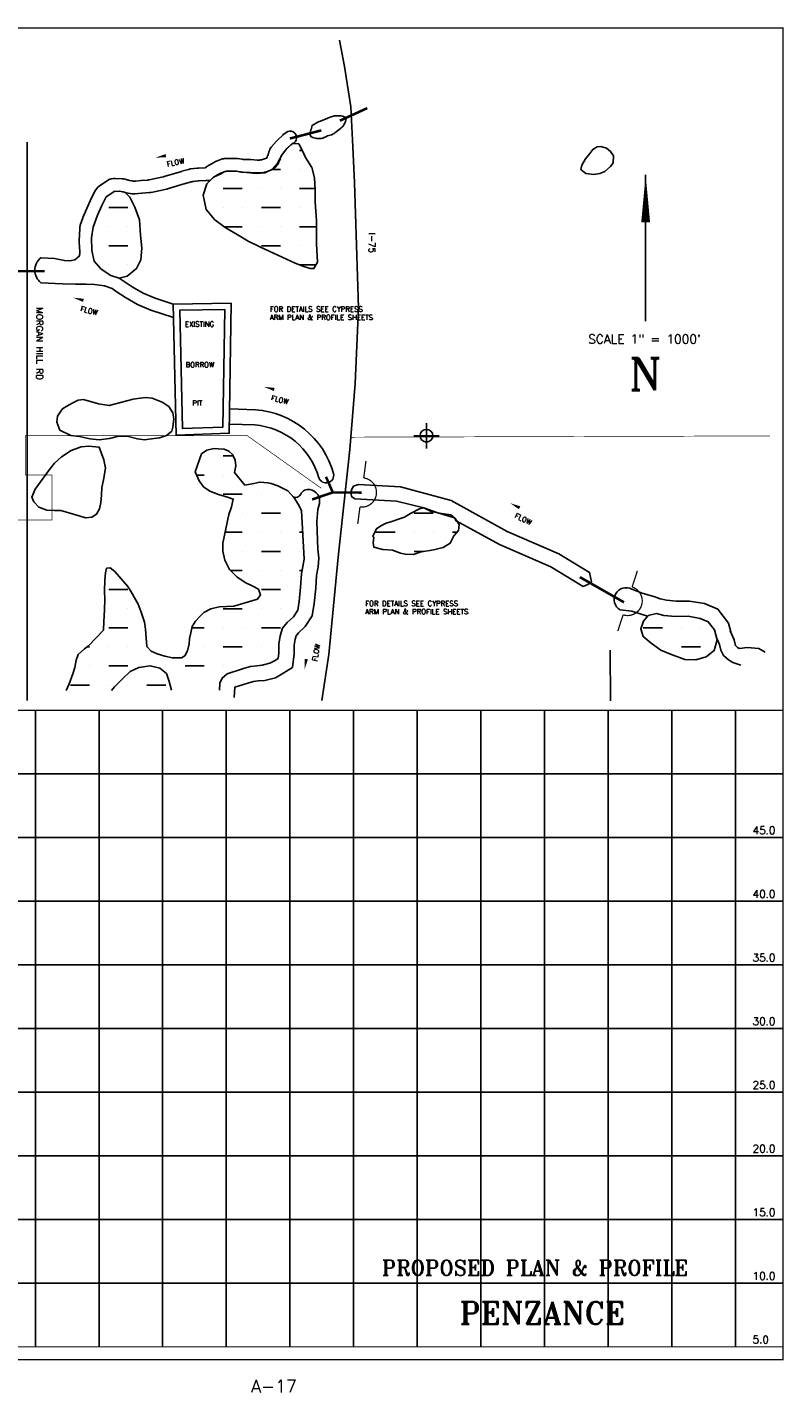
# Model space of a CAD drawing. Extents: x 227344 to 244104, y 805792 to 816517.
# Tile 4 of 4: x 238160 to 244104, y 805792 to 816517. Entities that reach past the tile are written whole.
import ezdxf
from ezdxf.enums import TextEntityAlignment as Align

# ---------------------------------------------------------------- set-up
doc = ezdxf.new("R2010")
doc.units = 0
doc.header["$LTSCALE"] = 800
doc.header["$PDMODE"] = 34
doc.header["$PDSIZE"] = 100
doc.linetypes.add('DASHED', pattern=[0])
doc.layers.get('0').update_dxf_attribs({"linetype": 'CONTINUOUS'})
for name, color, linetype in [('BORDER', 1, 'CONTINUOUS'), ('EXLAKES', 4, 'CONTINUOUS'), ('GRID', 2, 'CONTINUOUS'), ('HATCH', 3, 'CONTINUOUS'), ('MAJROADS', 9, 'CONTINUOUS'), ('MINROADS', 9, 'CONTINUOUS'), ('MLLTXT', 7, 'CONTINUOUS'), ('PLAKES', 5, 'CONTINUOUS'), ('SEC', 2, 'CONTINUOUS'), ('STRUCTURES', 1, 'CONTINUOUS'), ('SUBBASINS', 6, 'DASHED'), ('TEXT', 7, 'CONTINUOUS'), ('WL-PRESERVE', 14, 'CONTINUOUS')]:
    doc.layers.add(name, color=color, linetype=linetype)
doc.layers.get('0').off()
doc.styles.get("Standard").update_dxf_attribs({"font": 'ROMANT'})

# ---------------------------------------------------------------- blocks, each defined once
blk = doc.blocks.new('*X')
at = {"color": 0}
for p, q in [((230719, 816316), (230707, 816336)), ((230728, 816316), (230728, 816346)), ((230738, 816316), (230738, 816353)), ((230747, 816316), (230747, 816346)), ((230756, 816316), (230768, 816336)), ((231319, 816316), (231307, 816336)), ((231328, 816316), (231328, 816346)), ((231338, 816316), (231338, 816353)), ((231347, 816316), (231347, 816346)), ((231356, 816316), (231368, 816336)), ((231919, 816316), (231907, 816336)), ((231928, 816316), (231928, 816346)), ((231938, 816316), (231938, 816353)), ((231947, 816316), (231947, 816346)), ((231956, 816316), (231968, 816336)), ((232556, 816316), (232568, 816336)), ((232917, 816300), (232950, 816300)), ((233100, 816300), (233100, 816300)), ((233250, 816300), (233250, 816300)), ((233400, 816300), (233550, 816300)), ((233700, 816300), (233700, 816300)), ((233850, 816300), (233850, 816300)), ((234000, 816300), (234007, 816300)), ((233100, 816150), (233250, 816150)), ((233400, 816150), (233400, 816150)), ((233550, 816150), (233550, 816150)), ((233700, 816150), (233850, 816150)), ((234000, 816150), (234000, 816150)), ((234150, 816150), (234150, 816150)), ((234300, 816150), (234450, 816150)), ((234600, 816150), (234600, 816150)), ((234750, 816150), (234750, 816150)), ((234900, 816150), (235050, 816150)), ((234450, 816000), (234450, 816000)), ((234600, 816000), (234750, 816000)), ((234900, 816000), (234900, 816000)), ((235050, 816000), (235050, 816000)), ((235500, 816000), (235500, 816000)), ((235650, 816000), (235650, 816000)), ((235800, 816000), (235817, 816000)), ((230400, 815796), (230475, 815796)), ((230419, 815796), (230407, 815817)), ((230428, 815796), (230428, 815826)), ((230438, 815796), (230438, 815833)), ((230447, 815796), (230447, 815826)), ((230456, 815796), (230468, 815817)), ((231000, 815796), (231075, 815796)), ((231019, 815796), (231007, 815817)), ((231028, 815796), (231028, 815826)), ((231038, 815796), (231038, 815833)), ((231047, 815796), (231047, 815826)), ((231056, 815796), (231068, 815817)), ((231600, 815796), (231675, 815796)), ((231619, 815796), (231607, 815817)), ((231628, 815796), (231628, 815826)), ((231638, 815796), (231638, 815833)), ((231647, 815796), (231647, 815826)), ((231656, 815796), (231668, 815817)), ((232200, 815796), (232275, 815796)), ((232219, 815796), (232207, 815817)), ((232228, 815796), (232228, 815826)), ((232238, 815796), (232238, 815833)), ((232247, 815796), (232247, 815826)), ((232256, 815796), (232268, 815817)), ((234437, 815850), (234450, 815850)), ((234600, 815850), (234600, 815850)), ((234750, 815850), (234750, 815850)), ((234900, 815850), (234932, 815850)), ((235350, 815850), (235350, 815850)), ((235500, 815850), (235650, 815850)), ((235800, 815850), (235800, 815850)), ((234600, 815700), (234750, 815700)), ((235338, 815700), (235350, 815700)), ((235500, 815700), (235500, 815700)), ((235650, 815700), (235650, 815700)), ((235800, 815700), (235948, 815700)), ((235500, 815550), (235650, 815550)), ((235800, 815550), (235800, 815550)), ((240300, 815550), (240320, 815550)), ((235800, 815400), (235852, 815400)), ((240082, 815400), (240150, 815400)), ((240300, 815400), (240300, 815400)), ((230100, 815276), (230175, 815276)), ((230119, 815276), (230107, 815297)), ((230128, 815276), (230128, 815306)), ((230138, 815276), (230138, 815314)), ((230147, 815276), (230147, 815306)), ((230156, 815276), (230168, 815297)), ((230700, 815276), (230775, 815276)), ((230719, 815276), (230707, 815297)), ((230728, 815276), (230728, 815306)), ((230738, 815276), (230738, 815314)), ((230747, 815276), (230747, 815306)), ((230756, 815276), (230768, 815297)), ((231300, 815276), (231375, 815276)), ((231319, 815276), (231307, 815297)), ((231328, 815276), (231328, 815306)), ((231338, 815276), (231338, 815314)), ((231347, 815276), (231347, 815306)), ((231356, 815276), (231368, 815297)), ((231900, 815276), (231975, 815276)), ((231919, 815276), (231907, 815297)), ((231928, 815276), (231928, 815306)), ((231938, 815276), (231938, 815314)), ((231947, 815276), (231947, 815306)), ((231956, 815276), (231968, 815297)), ((239700, 815250), (239850, 815250)), ((240000, 815250), (240000, 815250)), ((240150, 815250), (240150, 815250)), ((240300, 815250), (240422, 815250)), ((238800, 815100), (238950, 815100)), ((239700, 815100), (239700, 815100)), ((239850, 815100), (239850, 815100)), ((240000, 815100), (240150, 815100)), ((240300, 815100), (240300, 815100)), ((238800, 814950), (238800, 814950)), ((238950, 814950), (238950, 814950)), ((239709, 814950), (239850, 814950)), ((240000, 814950), (240000, 814950)), ((240150, 814950), (240150, 814950)), ((240300, 814950), (240433, 814950)), ((229828, 814757), (229828, 814787)), ((229838, 814757), (229838, 814794)), ((229847, 814757), (229847, 814787)), ((230428, 814757), (230428, 814787)), ((230438, 814757), (230438, 814794)), ((230447, 814757), (230447, 814787)), ((231028, 814757), (231028, 814787)), ((231038, 814757), (231038, 814794)), ((231047, 814757), (231047, 814787)), ((231628, 814757), (231628, 814787)), ((231638, 814757), (231638, 814794)), ((231647, 814757), (231647, 814787)), ((238800, 814800), (238950, 814800)), ((240000, 814800), (240150, 814800)), ((240300, 814800), (240300, 814800)), ((229800, 814757), (229875, 814757)), ((229819, 814757), (229807, 814777)), ((229856, 814757), (229868, 814777)), ((230400, 814757), (230475, 814757)), ((230419, 814757), (230407, 814777)), ((230456, 814757), (230468, 814777)), ((231000, 814757), (231075, 814757)), ((231019, 814757), (231007, 814777)), ((231056, 814757), (231068, 814777)), ((231600, 814757), (231675, 814757)), ((231619, 814757), (231607, 814777)), ((231656, 814757), (231668, 814777)), ((238800, 814650), (238800, 814650)), ((238950, 814650), (238950, 814650)), ((240300, 814650), (240427, 814650)), ((229538, 814237), (229538, 814258)), ((229547, 814237), (229547, 814267)), ((229556, 814237), (229568, 814258)), ((230119, 814237), (230107, 814258)), ((230128, 814237), (230128, 814267)), ((230138, 814237), (230138, 814275)), ((230147, 814237), (230147, 814267)), ((230156, 814237), (230168, 814258)), ((230719, 814237), (230707, 814258)), ((230728, 814237), (230728, 814267)), ((230738, 814237), (230738, 814275)), ((230747, 814237), (230747, 814267)), ((230756, 814237), (230768, 814258)), ((231319, 814237), (231307, 814258)), ((231328, 814237), (231328, 814267)), ((231338, 814237), (231338, 814275)), ((231347, 814237), (231347, 814267)), ((231356, 814237), (231368, 814258)), ((229529, 814237), (229575, 814237)), ((230100, 814237), (230175, 814237)), ((230700, 814237), (230775, 814237)), ((231300, 814237), (231375, 814237)), ((229800, 813717), (229875, 813717)), ((229819, 813717), (229807, 813738)), ((229828, 813717), (229828, 813747)), ((229838, 813717), (229838, 813755)), ((229847, 813717), (229847, 813747)), ((229856, 813717), (229868, 813738)), ((230400, 813717), (230475, 813717)), ((230419, 813717), (230407, 813738)), ((230428, 813717), (230428, 813747)), ((230438, 813717), (230438, 813755)), ((230447, 813717), (230447, 813747)), ((230456, 813717), (230468, 813738)), ((231000, 813717), (231075, 813717)), ((231019, 813717), (231007, 813738)), ((231028, 813717), (231028, 813747)), ((231038, 813717), (231038, 813755)), ((231047, 813717), (231047, 813747)), ((231056, 813717), (231068, 813738)), ((236100, 813500), (236100, 813500)), ((236200, 813500), (236300, 813500)), ((235900, 813400), (235900, 813400)), ((236000, 813400), (236100, 813400)), ((236200, 813400), (236200, 813400)), ((236300, 813400), (236300, 813400)), ((236400, 813400), (236500, 813400)), ((236200, 813300), (236300, 813300)), ((236400, 813300), (236400, 813300)), ((236500, 813300), (236500, 813300)), ((229500, 813198), (229575, 813198)), ((229519, 813198), (229507, 813219)), ((229528, 813198), (229528, 813228)), ((229538, 813198), (229538, 813235)), ((229547, 813198), (229547, 813228)), ((229556, 813198), (229568, 813219)), ((230100, 813198), (230175, 813198)), ((230119, 813198), (230107, 813219)), ((230128, 813198), (230128, 813228)), ((230138, 813198), (230138, 813235)), ((230147, 813198), (230147, 813228)), ((230156, 813198), (230168, 813219)), ((230700, 813198), (230775, 813198)), ((230719, 813198), (230707, 813219)), ((230728, 813198), (230728, 813228)), ((230738, 813198), (230738, 813235)), ((230747, 813198), (230747, 813228)), ((230756, 813198), (230768, 813219)), ((236200, 813200), (236200, 813200)), ((236300, 813200), (236300, 813200)), ((236400, 813200), (236500, 813200)), ((234900, 813150), (235050, 813150)), ((236202, 813100), (236300, 813100)), ((236400, 813100), (236400, 813100)), ((236500, 813100), (236500, 813100)), ((239550, 813150), (239550, 813150)), ((239700, 813150), (239778, 813150)), ((234900, 813000), (234900, 813000)), ((235050, 813000), (235050, 813000)), ((236400, 813000), (236413, 813000)), ((239491, 813000), (239550, 813000)), ((239700, 813000), (239700, 813000)), ((234910, 812850), (235050, 812850)), ((235200, 812850), (235200, 812850)), ((239700, 812850), (239850, 812850)), ((240000, 812850), (240000, 812850)), ((240150, 812850), (240150, 812850)), ((229200, 812678), (229275, 812678)), ((229219, 812678), (229207, 812699)), ((229228, 812678), (229228, 812708)), ((229238, 812678), (229238, 812716)), ((229247, 812678), (229247, 812708)), ((229256, 812678), (229268, 812699)), ((229800, 812678), (229875, 812678)), ((229819, 812678), (229807, 812699)), ((229828, 812678), (229828, 812708)), ((229838, 812678), (229838, 812716)), ((229847, 812678), (229847, 812708)), ((229856, 812678), (229868, 812699)), ((230400, 812678), (230475, 812678)), ((230419, 812678), (230407, 812699)), ((230428, 812678), (230428, 812708)), ((230438, 812678), (230438, 812716)), ((230447, 812678), (230447, 812708)), ((230456, 812678), (230468, 812699)), ((239850, 812700), (239850, 812700)), ((240000, 812700), (240150, 812700)), ((240300, 812700), (240300, 812700)), ((241200, 812700), (241350, 812700)), ((239714, 812550), (239850, 812550)), ((240000, 812550), (240000, 812550)), ((240150, 812550), (240150, 812550)), ((240300, 812550), (240323, 812550)), ((240900, 812550), (241050, 812550)), ((241200, 812550), (241200, 812550)), ((241350, 812550), (241350, 812550)), ((241500, 812550), (241537, 812550)), ((239700, 812400), (239700, 812400)), ((239850, 812400), (239850, 812400)), ((240000, 812400), (240150, 812400)), ((240300, 812400), (240300, 812400)), ((241200, 812400), (241273, 812400)), ((238800, 812250), (238800, 812250)), ((239758, 812250), (239850, 812250)), ((240000, 812250), (240000, 812250)), ((240150, 812250), (240150, 812250)), ((240300, 812250), (240319, 812250)), ((228900, 812159), (228975, 812159)), ((228919, 812159), (228907, 812179)), ((228928, 812159), (228928, 812189)), ((228938, 812159), (228938, 812196)), ((228947, 812159), (228947, 812189)), ((228956, 812159), (228968, 812179)), ((229500, 812159), (229575, 812159)), ((229519, 812159), (229507, 812179)), ((229528, 812159), (229528, 812189)), ((229538, 812159), (229538, 812196)), ((229547, 812159), (229547, 812189)), ((229556, 812159), (229568, 812179)), ((230100, 812159), (230175, 812159)), ((230119, 812159), (230107, 812179)), ((230128, 812159), (230128, 812189)), ((230138, 812159), (230138, 812196)), ((230147, 812159), (230147, 812189)), ((230156, 812159), (230168, 812179)), ((230700, 812159), (230775, 812159)), ((230719, 812159), (230707, 812179)), ((230728, 812159), (230728, 812189)), ((230738, 812159), (230738, 812196)), ((230747, 812159), (230747, 812189)), ((230756, 812159), (230768, 812179)), ((238800, 812100), (238950, 812100)), ((240000, 812100), (240150, 812100)), ((240300, 812100), (240300, 812100)), ((238800, 811950), (238800, 811950)), ((238950, 811950), (238950, 811950)), ((239700, 811950), (239850, 811950)), ((240000, 811950), (240000, 811950)), ((240150, 811950), (240150, 811950)), ((238800, 811800), (238950, 811800)), ((239454, 811800), (239550, 811800)), ((239700, 811800), (239700, 811800)), ((239850, 811800), (239850, 811800)), ((240000, 811800), (240150, 811800)), ((243000, 811800), (243150, 811800)), ((243300, 811800), (243300, 811800)), ((243450, 811800), (243450, 811800)), ((228628, 811639), (228628, 811669)), ((228638, 811639), (228638, 811677)), ((228647, 811639), (228647, 811669)), ((229228, 811639), (229228, 811669)), ((229238, 811639), (229238, 811677)), ((229247, 811639), (229247, 811669)), ((229828, 811639), (229828, 811669)), ((229838, 811639), (229838, 811677)), ((229847, 811639), (229847, 811669)), ((230428, 811639), (230428, 811669)), ((230438, 811639), (230438, 811677)), ((230447, 811639), (230447, 811669)), ((228600, 811639), (228675, 811639)), ((228619, 811639), (228607, 811660)), ((228656, 811639), (228668, 811660)), ((229200, 811639), (229275, 811639)), ((229219, 811639), (229207, 811660)), ((229256, 811639), (229268, 811660)), ((229800, 811639), (229875, 811639)), ((229819, 811639), (229807, 811660)), ((229856, 811639), (229868, 811660)), ((230400, 811639), (230475, 811639)), ((230419, 811639), (230407, 811660)), ((230456, 811639), (230468, 811660)), ((238631, 811650), (238650, 811650)), ((238800, 811650), (238800, 811650)), ((238950, 811650), (238950, 811650)), ((239100, 811650), (239102, 811650)), ((239550, 811650), (239550, 811650)), ((239700, 811650), (239850, 811650)), ((240000, 811650), (240000, 811650)), ((243150, 811650), (243150, 811650)), ((243300, 811650), (243450, 811650)), ((238650, 811500), (238650, 811500)), ((238800, 811500), (238950, 811500)), ((239100, 811500), (239100, 811500)), ((239250, 811500), (239250, 811500)), ((239400, 811500), (239550, 811500)), ((239700, 811500), (239700, 811500)), ((239850, 811500), (239850, 811500)), ((238500, 811350), (238650, 811350)), ((238800, 811350), (238800, 811350)), ((238950, 811350), (238950, 811350)), ((239100, 811350), (239250, 811350))]:
    blk.add_line(p, q, dxfattribs=at)
blk = doc.blocks.new('FLARROW')
at = {"layer": 'PLAKES', "color": 0}
blk.add_lwpolyline([(0, 0, 0, 0.05, 0), (0.168, 0, 0, 0, -0.087559), (0.267, -0.018, 0, 0, 0.245722), (0.355, -0.006, 0, 0, -0.309425), (0.492, -0.004, 0, 0, 0), (0.558, -0.006, 0, 0, 0)], format="xyseb", dxfattribs=at)
blk.add_text('FLOW', height=0.08, dxfattribs=at).set_placement((0.295, -0.176), align=Align.CENTER)
blk = doc.blocks.new('WEIR')
at = {"layer": 'STRUCTURES', "color": 0, "const_width": 20}
blk.add_lwpolyline([(0, 498), (0, 230, -1), (0, -230), (0, -498)], format="xyb", dxfattribs=at)

msp = doc.modelspace()

# ---------------------------------------------------------------- linework, layer by layer
at = {"layer": 'BORDER', "color": 0, "const_width": 10}
msp.add_lwpolyline([(227349, 806052), (244099, 806052), (244099, 816512), (227349, 816512)], close=True, dxfattribs=at)
for points in [[(227349, 811152), (244099, 811152)], [(227349, 806152), (244099, 806152)]]:
    msp.add_lwpolyline(points, dxfattribs=at)
at = {"layer": 'EXLAKES', "color": 0}
for points in [[(239762, 814351), (239747, 813328), (239330, 813312), (239307, 814343)], [(239712, 814300), (239697, 813376), (239379, 813364), (239358, 814294)]]:
    msp.add_lwpolyline(points, close=True, dxfattribs=at)
at = {"layer": 'GRID', "color": 0}
for points in [[(238224, 806152), (238224, 811152)], [(238724, 806152), (238724, 811152)], [(239224, 806152), (239224, 811152)], [(239724, 806152), (239724, 811152)], [(240224, 806152), (240224, 811152)], [(240724, 806152), (240724, 811152)], [(241224, 806152), (241224, 811152)], [(241724, 806152), (241724, 811152)], [(242224, 806152), (242224, 811152)], [(242724, 806152), (242724, 811152)], [(243224, 806152), (243224, 811152)], [(243724, 806152), (243724, 811152)], [(227349, 810652), (244099, 810652)], [(227349, 810152), (244099, 810152)], [(227349, 809652), (244099, 809652)], [(227349, 809152), (244099, 809152)], [(227349, 808652), (244099, 808652)], [(227349, 808152), (244099, 808152)], [(227349, 807652), (244099, 807652)], [(227349, 807152), (244099, 807152)], [(227349, 806652), (244099, 806652)]]:
    msp.add_lwpolyline(points, dxfattribs=at)
at = {"layer": 'MAJROADS', "color": 0}
msp.add_lwpolyline([(240613, 816416), (240653, 816209), (240702, 815893), (240717, 815577), (240732, 815297), (240764, 814313), (240736, 813720), (240695, 813201), (240602, 812354), (240530, 811589), (240474, 811228)], dxfattribs=at)
at = {"layer": 'MINROADS', "color": 0}
for points in [[(238160, 815615), (238160, 811229)], [(242741, 811624), (242743, 811227)]]:
    msp.add_lwpolyline(points, dxfattribs=at)
at = {"layer": 'PLAKES', "color": 0}
msp.add_lwpolyline([(240644, 815745), (240647, 815750, 0.148069), (240664, 815805), (240664, 815809), (240645, 815816, 0.090205), (240609, 815822), (240584, 815821, 0.091187), (240548, 815814), (240518, 815802, -0.003137), (240517, 815801), (240456, 815778, 0.037908), (240443, 815771), (240398, 815746), (240390, 815714, 0.006993), (240389, 815712), (240381, 815676), (240389, 815658), (240403, 815652, 0.112916), (240446, 815642), (240451, 815642, 0.106541), (240492, 815651), (240510, 815659, -0.024837), (240520, 815663), (240550, 815673, 0.08177), (240578, 815688), (240621, 815721, 0.082991)], format="xyb", close=True, dxfattribs=at)
for points in [[(239310, 814238), (239130, 814295), (239026, 814339), (238931, 814394), (238859, 814442), (238826, 814465), (238767, 814485), (238689, 814496), (238624, 814499), (238538, 814500), (238437, 814501), (238268, 814510, -0.500059), (238268, 814706), (238373, 814700), (238452, 814684), (238495, 814683), (238535, 814691), (238549, 814704), (238569, 814718), (238571, 814728, 0.061389), (238572, 814752), (238568, 814828, -0.026334), (238568, 814839), (238572, 814936, -0.067055), (238577, 814962), (238596, 815020, -0.025247), (238599, 815029), (238655, 815154, -0.012186), (238657, 815159), (238692, 815230, -0.128508), (238726, 815268), (238791, 815312, -0.164114), (238852, 815330), (238907, 815327, -0.056684), (238929, 815323), (238952, 815316, 0.027003), (238963, 815314), (238985, 815310, 0.068335), (239012, 815309), (239052, 815313, -0.005073), (239054, 815313), (239107, 815317, 0.03117), (239119, 815319), (239228, 815341, 0.022808), (239237, 815344), (239373, 815385, -0.004234), (239374, 815386), (239427, 815400, -0.038071), (239442, 815404), (239495, 815410, -0.024862), (239505, 815411), (239559, 815412), (239569, 815421, -0.044428), (239584, 815431), (239631, 815458, -0.04262), (239646, 815465), (239687, 815480, -0.082276), (239719, 815486), (239756, 815487, -0.009647), (239760, 815487), (239801, 815486, -0.030392), (239813, 815485), (239850, 815480, 0.026008), (239861, 815479), (239913, 815477, -0.008902), (239917, 815477), (239967, 815474, 0.029366), (239979, 815473), (239986, 815474, 0.075585), (240015, 815480), (240041, 815489), (240045, 815497, 0.049285), (240052, 815515), (240059, 815539, -0.110871), (240079, 815577), (240119, 815623, -0.022064), (240125, 815629), (240167, 815670, -0.032689), (240177, 815678), (240194, 815691, -1.176677), (240241, 815601, 0.037869)], [(240253, 815610), (240241, 815601, 0.032689), (240231, 815593), (240198, 815560, 0.022064), (240192, 815554), (240170, 815529, 0.110871), (240149, 815490), (240146, 815479, -0.049285), (240138, 815460), (240131, 815445, -0.103979), (240105, 815413), (240102, 815411, -0.084662), (240072, 815394), (240035, 815380, -0.075585), (240005, 815374), (239978, 815373, -0.029366), (239966, 815373), (239911, 815377, 0.008902), (239908, 815377), (239852, 815379, -0.026008), (239842, 815380), (239805, 815386, 0.030392), (239793, 815386), (239760, 815387, 0.009647), (239756, 815387), (239738, 815387, 0.082276), (239706, 815381), (239688, 815374, 0.04262), (239673, 815367), (239641, 815349, 0.044428), (239626, 815339), (239597, 815314), (239564, 815313, -0.004439), (239562, 815312), (239512, 815311, 0.024862), (239502, 815310), (239462, 815305, 0.038071), (239447, 815302), (239403, 815290, 0.004234), (239401, 815289), (239262, 815247, -0.022808), (239253, 815244), (239133, 815220, -0.03117), (239121, 815218), (239063, 815213, 0.005073), (239061, 815213), (239008, 815208, -0.068335), (238981, 815209), (238940, 815216, -0.027003), (238930, 815218), (238912, 815224, 0.056684)], [(239751, 813519), (239953, 813513, -0.31604), (240567, 813011, -0.939693), (240451, 812978, 0.314804), (239947, 813393), (239748, 813399)], [(239787, 811252), (239792, 811333), (239893, 811366), (239937, 811378), (239975, 811382), (240026, 811387), (240110, 811408), (240164, 811437), (240244, 811489), (240258, 811594), (240258, 811663), (240264, 811710), (240273, 811737), (240291, 811759), (240344, 811810), (240399, 811895), (240415, 811990), (240427, 812110), (240434, 812210), (240446, 812278), (240451, 812348), (240444, 812418), (240435, 812636), (240442, 812728), (240455, 812776, 0.445928), (240381, 812885, 0.352918), (240310, 812850, -0.411394), (240249, 812828, 0.662557)], [(243687, 811768), (243670, 811836), (243587, 811945), (243480, 811990), (243363, 812010), (243259, 812008), (243184, 812016), (243134, 812028), (243090, 812043), (242991, 812073), (242911, 812103, 0.993614), (242818, 811941), (242911, 811931), (243034, 811891)]]:
    msp.add_lwpolyline(points, format="xyb", dxfattribs=at)
for points in [[(239307, 814343), (239165, 814389), (239071, 814429), (238984, 814479), (238915, 814525), (238882, 814547)], [(243957, 811608), (243909, 811637), (243816, 811646), (243756, 811637), (243740, 811646), (243724, 811660), (243714, 811705), (243684, 811776)], [(243767, 811506), (243705, 811528), (243671, 811548), (243630, 811582), (243609, 811624), (243599, 811668), (243573, 811729)]]:
    msp.add_lwpolyline(points, dxfattribs=at)
msp.add_lwpolyline([(240734, 812813), (241061, 812794), (241275, 812741), (241386, 812703), (241517, 812664), (241531, 812640), (241871, 812453), (242274, 812278), (242529, 812125), (242564, 812141), (242593, 812160), (242579, 812235), (242336, 812380), (241932, 812556), (241490, 812800), (241094, 812906), (240764, 812926), (240724, 812912), (240710, 812889), (240704, 812872), (240706, 812853), (240709, 812830)], close=True, dxfattribs=at)
at = {"layer": 'SEC', "color": 0}
msp.add_point((241297, 813308), dxfattribs=at)
at = {"layer": 'STRUCTURES', "color": 0, "const_width": 20}
for points in [[(240616, 815783), (240832, 815882)], [(240223, 815643), (240471, 815707)], [(238047, 814601), (238297, 814601)], [(240561, 812863), (240507, 812986)], [(240561, 812863), (240398, 812808)], [(240561, 812863), (240787, 812862)], [(242502, 812198), (242849, 812000)]]:
    msp.add_lwpolyline(points, dxfattribs=at)
at = {"layer": 'SUBBASINS', "color": 0, "const_width": 5}
for points in [[(237501, 813307), (237823, 813307), (237823, 812646), (238355, 812646), (238355, 813000), (238145, 813000), (238145, 813308), (238790, 813308), (239890, 813308), (240470, 812896)], [(240480, 811263), (240537, 811658), (240702, 813297), (243997, 813307)]]:
    msp.add_lwpolyline(points, dxfattribs=at)
at = {"layer": 'TEXT', "color": 0}
msp.add_line((243019, 815359), (243019, 814209), dxfattribs=at)
msp.add_lwpolyline([(243019, 815359, 0, 70, 0), (243019, 814984, 70, 70, 0)], format="xyseb", dxfattribs=at)
at = {"layer": 'WL-PRESERVE', "color": 0}
for points in [[(239680, 815366), (239624, 815340), (239572, 815288), (239543, 815197), (239567, 815086), (239634, 815004), (239716, 814945), (239809, 814888), (239895, 814838), (239987, 814792), (240062, 814757), (240164, 814711), (240265, 814664), (240332, 814637), (240383, 814623), (240412, 814622), (240440, 814673), (240433, 814817), (240433, 814997), (240423, 815145), (240423, 815242), (240416, 815335), (240397, 815415), (240347, 815493), (240320, 815551), (240293, 815601), (240241, 815603), (240199, 815564), (240160, 815513), (240124, 815443), (240088, 815403), (240028, 815373), (239959, 815368), (239856, 815380), (239798, 815387), (239747, 815388), (239707, 815381)], [(242604, 815556), (242573, 815515), (242547, 815484), (242518, 815435), (242509, 815400), (242549, 815367), (242611, 815361), (242658, 815369), (242697, 815384), (242742, 815422), (242763, 815451), (242765, 815507), (242743, 815542), (242710, 815567), (242667, 815580), (242639, 815577)], [(238848, 815229), (238781, 815185), (238745, 815117), (238713, 815042), (238679, 814948), (238665, 814864), (238668, 814764), (238686, 814680), (238742, 814618), (238817, 814566), (238882, 814547), (238945, 814561), (239019, 814621), (239053, 814691), (239060, 814782), (239050, 814884), (239041, 815004), (239006, 815105), (238966, 815182), (238928, 815221), (238885, 815230), (238858, 815227)], [(238398, 813462), (238392, 813415), (238416, 813352), (238502, 813311), (238570, 813303), (238652, 813285), (238726, 813276), (238806, 813286), (238876, 813304), (238946, 813305), (239026, 813283), (239081, 813277), (239137, 813284), (239199, 813291), (239253, 813311), (239296, 813345), (239303, 813375), (239312, 813441), (239304, 813488), (239273, 813538), (239221, 813573), (239142, 813603), (239087, 813609), (238992, 813597), (238804, 813546), (238719, 813560), (238603, 813592), (238561, 813587), (238517, 813566), (238470, 813541), (238438, 813519), (238424, 813502)], [(238371, 812721), (238425, 812720), (238531, 812690), (238576, 812677), (238619, 812663), (238667, 812670), (238705, 812692), (238728, 812735), (238739, 812783), (238743, 812842), (238747, 812901), (238759, 812961), (238774, 813053), (238763, 813119), (238725, 813219), (238645, 813227), (238583, 813220), (238506, 813193), (238428, 813143), (238374, 813092), (238335, 813044), (238221, 812889), (238197, 812827), (238212, 812788), (238250, 812747), (238314, 812723)], [(240884, 812509), (240878, 812469), (240883, 812434), (240953, 812416), (241031, 812409), (241094, 812386), (241131, 812377), (241195, 812376), (241254, 812397), (241322, 812408), (241366, 812416), (241427, 812431), (241483, 812464), (241512, 812521), (241548, 812564), (241554, 812610), (241522, 812658), (241488, 812688), (241398, 812701), (241334, 812713), (241275, 812741), (241242, 812733), (241171, 812697), (241124, 812669), (241068, 812651), (241025, 812636), (240981, 812621), (240939, 812600), (240904, 812578), (240876, 812520)], [(243104, 811912), (243039, 811897), (243002, 811852), (242981, 811791), (243000, 811732), (243062, 811679), (243139, 811624), (243214, 811592), (243328, 811551), (243413, 811549), (243495, 811572), (243557, 811621), (243580, 811704), (243560, 811783), (243511, 811847), (243447, 811874), (243354, 811890), (243254, 811888), (243163, 811897)]]:
    msp.add_lwpolyline(points, close=True, dxfattribs=at)
for points in [[(240335, 812340), (240314, 812721), (240289, 812772), (240257, 812820), (240207, 812875), (240130, 812916), (240076, 812934), (240051, 812939), (239987, 812944), (239940, 812932), (239870, 812921), (239789, 813020), (239800, 813073), (239794, 813117), (239773, 813162), (239743, 813187), (239706, 813203), (239661, 813206), (239626, 813207), (239571, 813196), (239530, 813165), (239480, 813026), (239511, 812953), (239546, 812907), (239595, 812873), (239663, 812848), (239706, 812833), (239742, 812824), (239779, 812811), (239764, 812751), (239743, 812691), (239696, 812464), (239697, 812401), (239713, 812331), (239750, 812259), (239806, 812199), (239872, 812156), (239932, 812126), (239978, 812102), (239992, 812058), (239968, 812024), (239782, 811971), (239669, 811964), (239603, 811950), (239548, 811920), (239515, 811889), (239483, 811853), (239456, 811809), (239445, 811761), (239436, 811717), (239431, 811675), (239420, 811620), (239397, 811580), (239372, 811564), (239301, 811563), (239242, 811576), (239180, 811596), (239133, 811617), (239100, 811653), (239090, 811789), (239081, 811843), (239056, 811922), (239031, 811985), (238999, 812041), (238984, 812070), (238951, 812124), (238849, 812241), (238812, 812272), (238784, 812267), (238775, 812231), (238770, 812173), (238768, 812089), (238770, 812023), (238767, 811940), (238762, 811849), (238758, 811782), (238642, 811658), (238610, 811635), (238560, 811591), (238544, 811546), (238535, 811489), (238518, 811439), (238489, 811360), (238467, 811308)], [(239674, 811364), (239692, 811405), (239731, 811439), (239858, 811481), (239915, 811497), (239964, 811501), (240005, 811505), (240067, 811521), (240103, 811540), (240132, 811559), (240138, 811602), (240138, 811671), (240146, 811737), (240166, 811796), (240202, 811841), (240251, 811887), (240285, 811939), (240296, 812006), (240307, 812119), (240314, 812225), (240335, 812340)], [(238822, 811308), (238845, 811336), (238911, 811402), (238970, 811457), (239038, 811489), (239127, 811502), (239202, 811482), (239255, 811440), (239276, 811379), (239294, 811309)], [(239670, 811310), (239674, 811364)]]:
    msp.add_lwpolyline(points, dxfattribs=at)

# ---------------------------------------------------------------- block references
at = {"layer": 'HATCH', "color": 0}
msp.add_blockref('*X', (0, 0), dxfattribs=at)
msp.add_blockref('*X', (0, 0), dxfattribs=at)
msp.add_blockref('*X', (0, 0), dxfattribs=at)
msp.add_blockref('*X', (0, 0), dxfattribs=at)
msp.add_blockref('*X', (0, 0), dxfattribs=at)
msp.add_blockref('*X', (0, 0), dxfattribs=at)
msp.add_blockref('*X', (0, 0), dxfattribs=at)
msp.add_blockref('*X', (0, 0), dxfattribs=at)
msp.add_blockref('*X', (0, 0), dxfattribs=at)
msp.add_blockref('*X', (0, 0), dxfattribs=at)
msp.add_blockref('*X', (0, 0), dxfattribs=at)
at = {"layer": 'STRUCTURES', "color": 0, "xscale": 0.5, "yscale": 0.5, "zscale": 0.5}
for p, rotation in [((240789, 812863), 352.56101069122), ((242877, 812011), 342)]:
    msp.add_blockref('WEIR', p, dxfattribs=dict(at, rotation=rotation))
at = {"layer": 'TEXT', "color": 0, "xscale": 500, "yscale": 500, "zscale": 500}
for p, rotation in [((239167, 815492), 11.76828893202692), ((238520, 814393), 345.6186054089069), ((240019, 813693), 345.6186054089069), ((241953, 812779), 334.5366549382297), ((240339, 811471), 80.64045476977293)]:
    msp.add_blockref('FLARROW', p, dxfattribs=dict(at, rotation=rotation))

# ---------------------------------------------------------------- texts
at = {"layer": 'EXLAKES', "color": 0}
for s, p in [('EXISTING', (239399, 814165)), ('BORROW', (239404, 813846)), ('PIT', (239458, 813545))]:
    msp.add_text(s, height=40, dxfattribs=at).set_placement(p)
at = {"layer": 'MLLTXT', "color": 0}
for s, p in [('45.0', (243859, 810179)), ('40.0', (243859, 809679)), ('35.0', (243859, 809179)), ('30.0', (243859, 808679)), ('25.0', (243859, 808179)), ('20.0', (243859, 807679)), ('15.0', (243859, 807179)), ('10.0', (243859, 806679)), ('5.0', (243859, 806179))]:
    msp.add_text(s, height=60, dxfattribs=at).set_placement(p)
at = {"layer": 'TEXT', "color": 0}
for s, p in [('I-75', (240844, 814902)), ('MORGAN HILL RD', (238232, 814316))]:
    msp.add_text(s, height=50, rotation=270, dxfattribs=at).set_placement(p)
for s, p in [('ARM PLAN & PROFILE SHEETS', (240066, 814218)), ('FOR DETAILS SEE CYPRESS', (240066, 814283)), ('FOR DETAILS SEE CYPRESS', (240815, 811971)), ('ARM PLAN & PROFILE SHEETS', (240815, 811907))]:
    msp.add_text(s, height=40, dxfattribs=at).set_placement(p)
for s, height, p in [('SCALE 1" = 1000\'', 70.01, (243010, 814033)), ('N', 250, (243017, 813667)), ('PROPOSED PLAN & PROFILE', 120, (242149, 806712)), ('PENZANCE', 175, (242207, 806330)), ('A-17', 100, (240099, 805792))]:
    msp.add_text(s, height=height, dxfattribs=at).set_placement(p, align=Align.CENTER)

doc.saveas('drawing.dxf')
